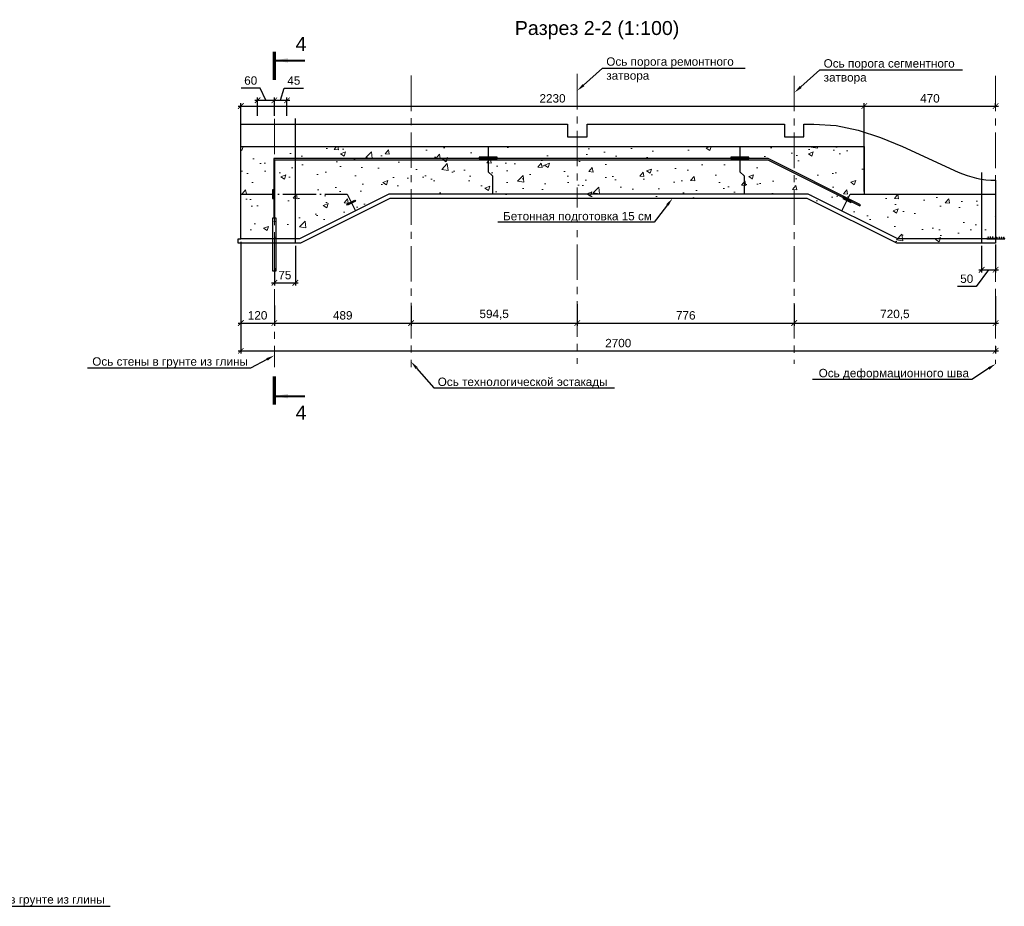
# Model space of a CAD drawing. Header units: millimetres. Extents: x 455957 to 840819, y 463079 to 618741.
# Tile 5 of 13: x 493574 to 528796, y 464503 to 496208. Entities that reach past the tile are written whole.
import ezdxf
from ezdxf import colors
from ezdxf.entities.mleader import LeaderData, LeaderLine
from ezdxf.enums import TextEntityAlignment as Align
from ezdxf.math import Vec2, Vec3

# ---------------------------------------------------------------- set-up
doc = ezdxf.new("R2010")
doc.units = ezdxf.units.MM
doc.linetypes.add('ACAD_ISO04W100', pattern=[30, 24, -3, 0, -3])
doc.linetypes.add('осевая', pattern=[50.8, 31.75, -6.35, 6.35, -6.35])
for name, color, linetype in [('00', 7, 'Continuous'), ('Оси', 1, 'осевая'), ('Размеры', 7, 'Continuous'), ('Штриховка', 7, 'Continuous')]:
    doc.layers.add(name, color=color, linetype=linetype)
for name, color, linetype, lineweight in [('Бетон', 7, 'Continuous', 50), ('ГТО-2_Размеры', 7, 'Continuous', 15), ('ГТО_Разрезы. Сечения.Узлы', 255, 'Continuous', 40), ('Отдел_Выноски(стрелка)', 7, 'Continuous', 15), ('Отдел_Заглавные надписи', 7, 'Continuous', 30), ('Шпонка', 1, 'Continuous', 50)]:
    doc.layers.add(name, color=color, linetype=linetype, lineweight=lineweight)
doc.styles.add('arial', font='arial.ttf')
doc.styles.add('аrial', font='arial.ttf')
doc.styles.add('Рогун1', font='arial.ttf')
doc.dimstyles.new('100 мм', dxfattribs={"dimscale": 100, "dimtxt": 3.5, "dimasz": 2, "dimexe": 1, "dimexo": 1, "dimgap": 1.2, "dimtad": 1, "dimdec": 0, "dimlfac": 0.1, "dimrnd": 0.0001, "dimtxsty": 'Рогун1', "dimblk": 'ARCHTICK', "dimcen": 2.5, "dimdle": 1, "dimaunit": 1, "dimadec": 1, "dimazin": 0, "dimtfac": 1, "dimtdec": 0, "dimtmove": 1, "dimatfit": 3, "dimldrblk": 'ARCHTICK', "dimfxl": 1, "dimtfill": 1, "dimarcsym": 0})
doc.dimstyles.new('hren115', dxfattribs={"dimtxt": 0.3, "dimasz": 3, "dimexe": 0.18, "dimexo": 0.0625, "dimgap": 0.1, "dimtad": 2, "dimtih": 1, "dimtoh": 1, "dimdec": 4, "dimzin": 0, "dimdsep": 46, "dimtxsty": 'arial', "dimcen": 0, "dimclrt": 256, "dimadec": 0, "dimazin": 0, "dimtfac": 1, "dimtdec": 4, "dimtofl": 0, "dimtmove": 1, "dimatfit": 0, "dimfxl": 1, "dimtolj": 1, "dimtzin": 0, "dimarcsym": 1})

# ---------------------------------------------------------------- blocks, each defined once
blk = doc.blocks.new('_ArchTick')
at = {"color": 0, "linetype": 'ByBlock', "const_width": 0.15}
blk.add_lwpolyline([(-0.5, -0.5), (0.5, 0.5)], dxfattribs=at)
blk = doc.blocks.new('*D329')
at = {"layer": 'Defpoints', "color": 0, "transparency": 16777216}
for p in [(501485, 488219), (528485, 484634), (528485, 484369)]:
    blk.add_point(p, dxfattribs=at)
at = {"layer": 'ГТО-2_Размеры', "color": 0, "lineweight": -2, "transparency": 16777216}
for p, q in [((501485, 488119), (501485, 484269)), ((501385, 484369), (528585, 484369)), ((528485, 484534), (528485, 484269))]:
    blk.add_line(p, q, dxfattribs=at)
at = {"layer": 'ГТО-2_Размеры', "color": 0, "lineweight": -2, "transparency": 16777216, "xscale": 200, "yscale": 200, "zscale": 200, "rotation": 180}
blk.add_blockref('_ArchTick', (501485, 484369), dxfattribs=at)
at = {"layer": 'ГТО-2_Размеры', "color": 0, "lineweight": -2, "transparency": 16777216, "xscale": 200, "yscale": 200, "zscale": 200}
blk.add_blockref('_ArchTick', (528485, 484369), dxfattribs=at)
at = {"layer": 'ГТО-2_Размеры', "color": 0, "transparency": 16777216, "insert": (514985, 484642), "char_height": 300, "attachment_point": 5, "style": 'Рогун1'}
blk.add_mtext('2700', dxfattribs=at)
blk = doc.blocks.new('*D330')
at = {"layer": 'Defpoints', "color": 0, "transparency": 16777216}
for p in [(528485, 493119), (528485, 492992), (523785, 489969)]:
    blk.add_point(p, dxfattribs=at)
at = {"layer": 'ГТО-2_Размеры', "color": 0, "lineweight": -2, "transparency": 16777216}
for p, q in [((523685, 493119), (528585, 493119)), ((523785, 490069), (523785, 493219)), ((528485, 493092), (528485, 493219))]:
    blk.add_line(p, q, dxfattribs=at)
at = {"layer": 'ГТО-2_Размеры', "color": 0, "lineweight": -2, "transparency": 16777216, "xscale": 200, "yscale": 200, "zscale": 200, "rotation": 180}
blk.add_blockref('_ArchTick', (523785, 493119), dxfattribs=at)
at = {"layer": 'ГТО-2_Размеры', "color": 0, "lineweight": -2, "transparency": 16777216, "xscale": 200, "yscale": 200, "zscale": 200}
blk.add_blockref('_ArchTick', (528485, 493119), dxfattribs=at)
at = {"layer": 'ГТО-2_Размеры', "color": 0, "transparency": 16777216, "insert": (526135, 493393), "char_height": 300, "attachment_point": 5, "style": 'Рогун1'}
blk.add_mtext('470', dxfattribs=at)
blk = doc.blocks.new('*D338')
at = {"layer": 'Defpoints', "color": 0, "transparency": 16777216}
for p in [(523785, 493119), (501485, 491669), (523785, 491669)]:
    blk.add_point(p, dxfattribs=at)
at = {"layer": 'ГТО-2_Размеры', "color": 0, "lineweight": -2, "transparency": 16777216}
for p, q in [((501385, 493119), (523885, 493119)), ((501485, 491769), (501485, 493219)), ((523785, 491769), (523785, 493219))]:
    blk.add_line(p, q, dxfattribs=at)
at = {"layer": 'ГТО-2_Размеры', "color": 0, "lineweight": -2, "transparency": 16777216, "xscale": 200, "yscale": 200, "zscale": 200, "rotation": 180}
blk.add_blockref('_ArchTick', (501485, 493119), dxfattribs=at)
at = {"layer": 'ГТО-2_Размеры', "color": 0, "lineweight": -2, "transparency": 16777216, "xscale": 200, "yscale": 200, "zscale": 200}
blk.add_blockref('_ArchTick', (523785, 493119), dxfattribs=at)
at = {"layer": 'ГТО-2_Размеры', "color": 0, "transparency": 16777216, "insert": (512635, 493393), "char_height": 300, "attachment_point": 5, "style": 'Рогун1'}
blk.add_mtext('2230', dxfattribs=at)
blk = doc.blocks.new('*D339')
at = {"layer": 'Defpoints', "color": 0, "transparency": 16777216}
for p in [(501485, 488369), (502685, 486090), (502685, 485361)]:
    blk.add_point(p, dxfattribs=at)
at = {"layer": 'ГТО-2_Размеры', "color": 0, "lineweight": -2, "transparency": 16777216}
for p, q in [((501485, 488269), (501485, 485261)), ((502685, 485990), (502685, 485261)), ((501385, 485361), (502785, 485361))]:
    blk.add_line(p, q, dxfattribs=at)
at = {"layer": 'ГТО-2_Размеры', "color": 0, "lineweight": -2, "transparency": 16777216, "xscale": 200, "yscale": 200, "zscale": 200, "rotation": 180}
blk.add_blockref('_ArchTick', (501485, 485361), dxfattribs=at)
at = {"layer": 'ГТО-2_Размеры', "color": 0, "lineweight": -2, "transparency": 16777216, "xscale": 200, "yscale": 200, "zscale": 200}
blk.add_blockref('_ArchTick', (502685, 485361), dxfattribs=at)
at = {"layer": 'ГТО-2_Размеры', "color": 0, "transparency": 16777216, "insert": (502085, 485634), "char_height": 300, "attachment_point": 5, "style": 'Рогун1'}
blk.add_mtext('120', dxfattribs=at)
blk = doc.blocks.new('*D340')
at = {"layer": 'Defpoints', "color": 0, "transparency": 16777216}
for p in [(507575, 486081), (502685, 485765), (507575, 485361)]:
    blk.add_point(p, dxfattribs=at)
at = {"layer": 'ГТО-2_Размеры', "color": 0, "lineweight": -2, "transparency": 16777216}
for p, q in [((507575, 485981), (507575, 485261)), ((502585, 485361), (507675, 485361)), ((502685, 485665), (502685, 485261))]:
    blk.add_line(p, q, dxfattribs=at)
at = {"layer": 'ГТО-2_Размеры', "color": 0, "lineweight": -2, "transparency": 16777216, "xscale": 200, "yscale": 200, "zscale": 200, "rotation": 180}
blk.add_blockref('_ArchTick', (502685, 485361), dxfattribs=at)
at = {"layer": 'ГТО-2_Размеры', "color": 0, "lineweight": -2, "transparency": 16777216, "xscale": 200, "yscale": 200, "zscale": 200}
blk.add_blockref('_ArchTick', (507575, 485361), dxfattribs=at)
at = {"layer": 'ГТО-2_Размеры', "color": 0, "transparency": 16777216, "insert": (505130, 485634), "char_height": 300, "attachment_point": 5, "style": 'Рогун1'}
blk.add_mtext('489', dxfattribs=at)
blk = doc.blocks.new('*D341')
at = {"layer": 'Defpoints', "color": 0, "transparency": 16777216}
for p in [(507575, 486081), (513520, 485908), (513520, 485360)]:
    blk.add_point(p, dxfattribs=at)
at = {"layer": 'ГТО-2_Размеры', "color": 0, "lineweight": -2, "transparency": 16777216}
for p, q in [((507575, 485981), (507575, 485260)), ((513520, 485808), (513520, 485260)), ((507475, 485360), (513620, 485360))]:
    blk.add_line(p, q, dxfattribs=at)
at = {"layer": 'ГТО-2_Размеры', "color": 0, "lineweight": -2, "transparency": 16777216, "xscale": 200, "yscale": 200, "zscale": 200, "rotation": 180}
blk.add_blockref('_ArchTick', (507575, 485360), dxfattribs=at)
at = {"layer": 'ГТО-2_Размеры', "color": 0, "lineweight": -2, "transparency": 16777216, "xscale": 200, "yscale": 200, "zscale": 200}
blk.add_blockref('_ArchTick', (513520, 485360), dxfattribs=at)
at = {"layer": 'ГТО-2_Размеры', "color": 0, "transparency": 16777216, "insert": (510547, 485660), "char_height": 300, "attachment_point": 5, "style": 'Рогун1'}
blk.add_mtext('594,5', dxfattribs=at)
blk = doc.blocks.new('к шпонке')
at = {"color": 6, "linetype": 'Continuous', "lineweight": 30, "ltscale": 2}
for p, q in [((62947, -62062), (62947, -61782)), ((62947, -61782), (63027, -61872)), ((63029, -61972), (62947, -62062)), ((63027, -61872), (63445, -61872)), ((63029, -61972), (63445, -61972))]:
    blk.add_line(p, q, dxfattribs=at)
blk = doc.blocks.new('шпонка ДО320')
at = {"lineweight": 25}
h = blk.add_hatch(color=1, dxfattribs=at)
h.dxf.hatch_style = 1
h.paths.add_polyline_path([(63027, -63752), (63547, -63752), (63547, -64192), (63027, -64192)], flags=16)
h.paths.add_polyline_path([(63547, -67180), (63547, -60779), (63368, -60779), (63368, -60879), (63467, -60879), (63467, -61129), (63049, -61129), (62968, -61039), (62969, -61319), (63051, -61229), (63467, -61229), (63467, -61929), (63049, -61929), (62968, -61839), (62969, -62119), (63051, -62029), (63467, -62029), (63467, -62729), (63049, -62729), (62968, -62639), (62969, -62919), (63051, -62829), (63467, -62829), (63467, -63672), (62947, -63672), (62947, -64272), (63467, -64272), (63467, -65114), (63051, -65114), (62969, -65024), (62968, -65304), (63049, -65214), (63467, -65214), (63467, -65914), (63051, -65914), (62969, -65824), (62968, -66104), (63049, -66014), (63467, -66014), (63467, -66714), (63051, -66714), (62969, -66624), (62968, -66904), (63049, -66814), (63467, -66814), (63467, -67079), (63368, -67079), (63368, -67179)])
at = {"layer": 'Шпонка', "color": 1, "linetype": 'Continuous', "lineweight": 25, "ltscale": 2}
for p, q in [((63368, -60879), (63368, -60779)), ((63547, -60779), (63368, -60779)), ((63368, -60879), (63467, -60879)), ((63467, -61129), (63467, -60879)), ((63467, -61929), (63467, -61229)), ((63467, -62729), (63467, -62029)), ((63467, -63672), (63467, -62829)), ((63547, -67180), (63547, -60779)), ((62947, -64272), (62947, -63672)), ((62947, -63672), (63467, -63672)), ((62947, -64272), (63467, -64272)), ((63027, -64192), (63027, -63752)), ((63027, -63752), (63547, -63752)), ((63027, -64192), (63547, -64192)), ((63467, -65114), (63467, -64272)), ((63467, -65914), (63467, -65214)), ((63467, -66714), (63467, -66014)), ((63467, -67079), (63467, -66814)), ((63368, -67079), (63467, -67079)), ((63368, -67079), (63368, -67179)), ((63547, -67180), (63368, -67179))]:
    blk.add_line(p, q, dxfattribs=at)
at = {"layer": 'Шпонка', "color": 1, "lineweight": 25}
for p in [(21, 742), (21, -58), (21, -858)]:
    blk.add_blockref('к шпонке', p, dxfattribs=at)
at = {"layer": 'Шпонка', "color": 1, "lineweight": 25, "xscale": -1, "rotation": 180}
for p in [(21, -127085), (21, -127885), (21, -128685)]:
    blk.add_blockref('к шпонке', p, dxfattribs=at)
blk = doc.blocks.new('*D333')
at = {"layer": 'Defpoints', "color": 0, "transparency": 16777216}
for p in [(513520, 486139), (521280, 486119), (521280, 485360)]:
    blk.add_point(p, dxfattribs=at)
at = {"layer": 'ГТО-2_Размеры', "color": 0, "lineweight": -2, "transparency": 16777216}
for p, q in [((513520, 486039), (513520, 485260)), ((521280, 486019), (521280, 485260)), ((513420, 485360), (521380, 485360))]:
    blk.add_line(p, q, dxfattribs=at)
at = {"layer": 'ГТО-2_Размеры', "color": 0, "lineweight": -2, "transparency": 16777216, "xscale": 200, "yscale": 200, "zscale": 200, "rotation": 180}
blk.add_blockref('_ArchTick', (513520, 485360), dxfattribs=at)
at = {"layer": 'ГТО-2_Размеры', "color": 0, "lineweight": -2, "transparency": 16777216, "xscale": 200, "yscale": 200, "zscale": 200}
blk.add_blockref('_ArchTick', (521280, 485360), dxfattribs=at)
at = {"layer": 'ГТО-2_Размеры', "color": 0, "transparency": 16777216, "insert": (517400, 485633), "char_height": 300, "attachment_point": 5, "style": 'Рогун1'}
blk.add_mtext('776', dxfattribs=at)
blk = doc.blocks.new('*D334')
at = {"layer": 'Defpoints', "color": 0, "transparency": 16777216}
for p in [(528485, 486427), (521280, 485869), (528485, 485359)]:
    blk.add_point(p, dxfattribs=at)
at = {"layer": 'ГТО-2_Размеры', "color": 0, "lineweight": -2, "transparency": 16777216}
for p, q in [((528485, 486327), (528485, 485259)), ((521280, 485769), (521280, 485259)), ((521180, 485359), (528585, 485359))]:
    blk.add_line(p, q, dxfattribs=at)
at = {"layer": 'ГТО-2_Размеры', "color": 0, "lineweight": -2, "transparency": 16777216, "xscale": 200, "yscale": 200, "zscale": 200, "rotation": 180}
blk.add_blockref('_ArchTick', (521280, 485359), dxfattribs=at)
at = {"layer": 'ГТО-2_Размеры', "color": 0, "lineweight": -2, "transparency": 16777216, "xscale": 200, "yscale": 200, "zscale": 200}
blk.add_blockref('_ArchTick', (528485, 485359), dxfattribs=at)
at = {"layer": 'ГТО-2_Размеры', "color": 0, "transparency": 16777216, "insert": (524882, 485659), "char_height": 300, "attachment_point": 5, "style": 'Рогун1'}
blk.add_mtext('720,5', dxfattribs=at)
blk = doc.blocks.new('*D351')
at = {"layer": 'Defpoints', "color": 0, "transparency": 16777216}
for p in [(503135, 493325), (502685, 492669), (503135, 492674)]:
    blk.add_point(p, dxfattribs=at)
at = {"layer": 'ГТО-2_Размеры', "color": 0, "lineweight": -2, "transparency": 16777216}
for p, q in [((502910, 493325), (503039, 493758)), ((503039, 493758), (503723, 493758)), ((502585, 493325), (503235, 493325)), ((502685, 492769), (502685, 493425)), ((503135, 492774), (503135, 493425))]:
    blk.add_line(p, q, dxfattribs=at)
at = {"layer": 'ГТО-2_Размеры', "color": 0, "lineweight": -2, "transparency": 16777216, "xscale": 200, "yscale": 200, "zscale": 200, "rotation": 180}
blk.add_blockref('_ArchTick', (502685, 493325), dxfattribs=at)
at = {"layer": 'ГТО-2_Размеры', "color": 0, "lineweight": -2, "transparency": 16777216, "xscale": 200, "yscale": 200, "zscale": 200}
blk.add_blockref('_ArchTick', (503135, 493325), dxfattribs=at)
at = {"layer": 'ГТО-2_Размеры', "color": 0, "transparency": 16777216, "insert": (503381, 494030), "char_height": 300, "attachment_point": 5, "style": 'Рогун1'}
blk.add_mtext('45', dxfattribs=at)
blk = doc.blocks.new('*D352')
at = {"layer": 'Defpoints', "color": 0, "transparency": 16777216}
for p in [(503435, 488219), (502685, 487421), (503435, 486801)]:
    blk.add_point(p, dxfattribs=at)
at = {"layer": 'ГТО-2_Размеры', "color": 0, "lineweight": -2, "transparency": 16777216}
for p, q in [((503435, 488119), (503435, 486701)), ((502685, 487321), (502685, 486701)), ((502585, 486801), (503535, 486801))]:
    blk.add_line(p, q, dxfattribs=at)
at = {"layer": 'ГТО-2_Размеры', "color": 0, "lineweight": -2, "transparency": 16777216, "xscale": 200, "yscale": 200, "zscale": 200, "rotation": 180}
blk.add_blockref('_ArchTick', (502685, 486801), dxfattribs=at)
at = {"layer": 'ГТО-2_Размеры', "color": 0, "lineweight": -2, "transparency": 16777216, "xscale": 200, "yscale": 200, "zscale": 200}
blk.add_blockref('_ArchTick', (503435, 486801), dxfattribs=at)
at = {"layer": 'ГТО-2_Размеры', "color": 0, "transparency": 16777216, "insert": (503060, 487074), "char_height": 300, "attachment_point": 5, "style": 'Рогун1'}
blk.add_mtext('75', dxfattribs=at)
blk = doc.blocks.new('*D354')
at = {"layer": 'Defpoints', "color": 0, "transparency": 16777216}
for p in [(527985, 488219), (528485, 488273), (528485, 487265)]:
    blk.add_point(p, dxfattribs=at)
at = {"layer": 'ГТО-2_Размеры', "color": 0, "lineweight": -2, "transparency": 16777216}
for p, q in [((527985, 488119), (527985, 487165)), ((528485, 488173), (528485, 487165)), ((528235, 487265), (527787, 486671)), ((527885, 487265), (528585, 487265)), ((527787, 486671), (527118, 486671))]:
    blk.add_line(p, q, dxfattribs=at)
at = {"layer": 'ГТО-2_Размеры', "color": 0, "lineweight": -2, "transparency": 16777216, "xscale": 200, "yscale": 200, "zscale": 200, "rotation": 180}
blk.add_blockref('_ArchTick', (527985, 487265), dxfattribs=at)
at = {"layer": 'ГТО-2_Размеры', "color": 0, "lineweight": -2, "transparency": 16777216, "xscale": 200, "yscale": 200, "zscale": 200}
blk.add_blockref('_ArchTick', (528485, 487265), dxfattribs=at)
at = {"layer": 'ГТО-2_Размеры', "color": 0, "transparency": 16777216, "insert": (527452, 486944), "char_height": 300, "attachment_point": 5, "style": 'Рогун1'}
blk.add_mtext('50', dxfattribs=at)
blk = doc.blocks.new('*D423')
at = {"layer": 'Defpoints', "color": 0, "transparency": 16777216}
for p in [(502685, 493325), (502085, 492669), (502685, 492669)]:
    blk.add_point(p, dxfattribs=at)
at = {"layer": 'ГТО-2_Размеры', "color": 0, "lineweight": -2, "transparency": 16777216}
for p, q in [((502174, 493758), (501503, 493758)), ((502385, 493325), (502174, 493758)), ((501985, 493325), (502785, 493325)), ((502085, 492769), (502085, 493425)), ((502685, 492769), (502685, 493425))]:
    blk.add_line(p, q, dxfattribs=at)
at = {"layer": 'ГТО-2_Размеры', "color": 0, "lineweight": -2, "transparency": 16777216, "xscale": 200, "yscale": 200, "zscale": 200, "rotation": 180}
blk.add_blockref('_ArchTick', (502085, 493325), dxfattribs=at)
at = {"layer": 'ГТО-2_Размеры', "color": 0, "lineweight": -2, "transparency": 16777216, "xscale": 200, "yscale": 200, "zscale": 200}
blk.add_blockref('_ArchTick', (502685, 493325), dxfattribs=at)
at = {"layer": 'ГТО-2_Размеры', "color": 0, "transparency": 16777216, "insert": (501839, 494031), "char_height": 300, "attachment_point": 5, "style": 'Рогун1'}
blk.add_mtext('60', dxfattribs=at)
blk = doc.blocks.new('*U353')
at = {"color": 7, "lineweight": 70, "ltscale": 100}
for p, q in [((0, 121.11), (0, 111.11)), ((0, 5.03), (0, -4.97))]:
    blk.add_line(p, q, dxfattribs=at)
at = {"ltscale": 100, "style": 'аrial', "flags": 8}
for tag, height, p in [('W', 5, (9.6, 124.01)), ('W1', 3.5, (16.84, 86.66)), ('M', 5, (9.6, -7.87))]:
    blk.add_attdef(tag, text='', height=height, dxfattribs=at).set_placement(p, align=Align.MIDDLE)
at = {"color": 7, "ltscale": 100}
for points in [[(0, 118.11), (11, 118.11)], [(0, -1.97), (11, -1.97)]]:
    blk.add_leader(points, dimstyle='hren115', override={"dimasz": 5, "dimgap": 0.1, "dimtad": 0, "dimfxl": 1.25, "dimtfillclr": 256}, dxfattribs=at)

msp = doc.modelspace()

# ---------------------------------------------------------------- hatches: boundary and pattern name
at = {"layer": 'Штриховка', "lineweight": 13}
h = msp.add_hatch(dxfattribs=at)
h.set_pattern_fill('AR-CONC', color=256, scale=10, style=0)
h.set_pattern_definition([(50, (-23183.4, 302798), (1821.8467, -159.391), [190.5, -2095.5]), (355, (-23183.4, 302798), (-352.434, 1910.5685), [152.4, -1676.406]), (100.45144, (-23031.6, 302784.6), (1469.4125, 1751.1775), [161.9, -1780.9024]), (46.1842, (-23183.4, 303306), (2710.79, -420.423), [285.75, -3143.25]), (96.63556, (-22957.5, 303271), (2374.041, 2474.261), [242.85, -2671.356]), (351.18415, (-23183.4, 303306), (2374.041, 2474.261), [228.6, -2514.597]), (21, (-22929.4, 303179), (1516.144, -1022.652), [190.5, -2095.5]), (326, (-22929.4, 303179), (618.02, 1841.8797), [152.4, -1676.4]), (71.45144, (-22803, 303093.7), (2134.164, 819.2277), [161.9, -1780.8994]), (37.5, (-23183.4, 302797.9), (30.886, 845.5504), [0, -1656.08, 0, -1701.8, 0, -1682.75]), (7.5, (-23183.4, 302797.9), (668.1966, 1001.8057), [0, -970.28, 0, -1617.98, 0, -641.35]), (327.5, (-23749.85, 302797.9), (1355.90595, -57.28744), [0, -635, 0, -1981.2, 0, -2628.9]), (317.5, (-24003.8, 302797.9), (1481.2918, 254.265), [0, -825.5, 0, -1315.72, 0, -1866.9])])
h.paths.add_polyline_path([(528484.5034718, 489968.7937633), (523784.5034718, 489968.7937633), (523784.5034718, 491668.7937633), (501484.5034718, 491668.7937633), (501484.5034718, 488218.7937633), (503619.9136684, 488218.7937633), (506819.9136684, 489818.7937633), (521749.0932752, 489818.7937633), (524949.0932752, 488218.7937633), (528484.5034718, 488218.7937633)])

# ---------------------------------------------------------------- linework, layer by layer
at = {"lineweight": 30}
for points in [[(503434.5034718, 492673.9008584), (503434.5034718, 488218.7937633)], [(527984.5034718, 490743.4407021), (527984.5034718, 488218.7937633)]]:
    msp.add_lwpolyline(points, dxfattribs=at)
at = {"color": 4, "linetype": 'ACAD_ISO04W100', "lineweight": 25, "ltscale": 50}
for points in [[(510334.5034718, 491668.7870631), (510334.5034718, 490768.7870631), (510484.5034718, 490618.7870631), (510484.5034718, 489968.7870631)], [(519334.5034718, 491668.7870631), (519334.5034718, 490768.7870631), (519484.5034718, 490618.7870631), (519484.5034718, 489968.7870631)], [(501484.5034718, 489968.7937633), (505284.5034718, 489968.7937633), (505584.5034718, 489368.7937633)], [(522984.5034718, 489368.7937633), (523284.5034718, 489968.7937633), (523784.5034718, 489968.7937633)]]:
    msp.add_lwpolyline(points, dxfattribs=at)
at = {"color": 6, "lineweight": 25}
for points in [[(523651.6532335, 489585.0592979), (520344.1843028, 491238.7937633), (502664.5034718, 491238.7937633), (502664.5034718, 489118.7937633), (502704.5034718, 489118.7937633), (502704.5034718, 491198.7937633), (520334.7415837, 491198.7937633), (523633.7646897, 489549.2822103)], [(510654.5034718, 491291.0320171), (510014.5034718, 491291.0320171), (510014.5034718, 491238.7937633), (510654.5034718, 491238.7937633)], [(519654.5034718, 491291.0320171), (519014.5034718, 491291.0320171), (519014.5034718, 491238.7937633), (519654.5034718, 491238.7937633)], [(502664.4994567, 489808.7940046), (502664.5074869, 490128.7940046), (502612.2692331, 490128.7940046), (502612.2612029, 489808.7940046)], [(505586.5560942, 489722.4593946), (505300.3393931, 489579.3510441), (505282.4508492, 489615.1281317), (505568.6675504, 489758.2364823)], [(523025.5541998, 489808.6660957), (523311.7709009, 489665.5577451), (523329.6594447, 489701.3348328), (523043.4427436, 489844.4431833)]]:
    msp.add_lwpolyline(points, close=True, dxfattribs=at)
at = {"color": 3, "lineweight": 25}
msp.add_lwpolyline([(528484.5034718, 488368.7937633), (528484.5034718, 488218.7937633), (524949.0932752, 488218.7937633), (521749.0932752, 489818.7937633), (506819.9136684, 489818.7937633), (503619.9136684, 488218.7937633), (502684.5034718, 488218.7937633), (501384.5034718, 488218.7937633), (501384.5034718, 488368.7937633), (501484.5034718, 488368.7937633)], dxfattribs=at)
at = {"color": 1, "lineweight": 25, "ltscale": 100}
msp.add_lwpolyline([(502634.5034718, 489118.7937633), (502734.5034718, 489118.7937633), (502734.5034718, 487218.7937633), (502634.5034718, 487218.7937633)], close=True, dxfattribs=at)
at = {"layer": 'Бетон', "color": 2, "lineweight": 25, "ltscale": 10}
msp.add_lwpolyline([(523784.5034718, 491668.7937633), (523784.5034718, 489968.7937633), (528484.5034718, 489968.7937633), (528484.5034718, 488368.7937633), (524984.5034718, 488368.7937633), (521784.5034718, 489968.7937633), (506784.5034718, 489968.7937633), (503584.5034718, 488368.7937633), (502684.5034718, 488368.7937633), (501484.5034718, 488368.7937633), (501484.5034718, 491668.7937633)], close=True, dxfattribs=at)
at = {"layer": 'Оси', "linetype": 'осевая', "lineweight": 15, "ltscale": 40}
for points in [[(507574.5034718, 494210.0615446), (507574.5034718, 483776.7511223)], [(513519.5034718, 494269.8109477), (513519.5034718, 483900.2889093)], [(521279.5034718, 494203.9751271), (521279.5034718, 483900.2889093)], [(528484.5034718, 494202.7251271), (528484.5034718, 483899.0389093)], [(502684.5034718, 492668.6651067), (502684.5034718, 483776.7511223)]]:
    msp.add_lwpolyline(points, dxfattribs=at)
at = {"layer": 'Размеры'}
msp.add_lwpolyline([(501484.5034718, 491668.7937633), (501484.5034718, 492468.7937633), (513169.5034718, 492468.7937633), (513169.5034718, 492018.7849637), (513869.5034718, 492018.7849637), (513869.5034718, 492468.7937633), (520929.5034718, 492468.7937633), (520929.5034718, 492018.7849637), (521629.5034718, 492018.7849637), (521629.5034718, 492468.7937633), (521984.5034718, 492468.7937633), (522781.8198829, 492421.2217103), (523573.8198829, 492254.9017103), (524365.8198829, 491993.5417103), (525157.8198829, 491676.7417103), (527147.2055255, 490761.6243147, 0.1082040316), (528484.5034718, 490468.7937633), (528484.5034718, 489968.7937633)], format="xyb", dxfattribs=at)

# ---------------------------------------------------------------- block references
at = {"layer": 'ГТО_Разрезы. Сечения.Узлы', "color": 18, "true_color": 0x000000}
ref = msp.add_blockref('*U353', (502677.4011314, 482942.0853667), dxfattribs=dict(at, xscale=100, yscale=100, zscale=100))
ref.add_attrib('W', '4', dxfattribs={"layer": '00', "color": 0, "ltscale": 100, "height": 500, "style": 'аrial', "flags": 8}).set_placement((503637.4011314, 495343.1370439), align=Align.MIDDLE)
ref.add_attrib('M', '4', dxfattribs={"layer": '00', "color": 0, "ltscale": 100, "height": 500, "style": 'аrial', "flags": 8}).set_placement((503637.4011314, 482155.3595629), align=Align.MIDDLE)
at = {"layer": 'Шпонка', "xscale": 0.1, "yscale": 0.1, "zscale": 0.1, "rotation": 270}
msp.add_blockref('шпонка ДО320', (534894.492303, 494723.4817297), dxfattribs=at)

# ---------------------------------------------------------------- texts
at = {"layer": 'Отдел_Заглавные надписи', "insert": (514227.9503193, 495835.2481698), "char_height": 500, "width": 7857.108176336, "attachment_point": 5, "style": 'arial'}
msp.add_mtext('Разрез 2-2 (1:100)', dxfattribs=at)

# ---------------------------------------------------------------- dimensions: what is measured, and where the dimension line sits
at = {"layer": 'ГТО-2_Размеры'}
for base, p1, p2, picture, middle in [((502684.5034718, 493324.9860352), (502084.5034718, 492668.6651067), (502684.5034718, 492668.6651067), '*D423', (502053.7562425, 493757.5440161)), ((503134.5034718, 493324.9860352), (502684.5034718, 492668.6651067), (503134.5034718, 492674.2192454), '*D351', (503159.2708661, 493757.5440161)), ((503434.5034718, 486801.2818532), (502684.5034718, 487420.6113462), (503434.5034718, 488218.7937633), '*D352', (503059.5034718, 486801.2818532)), ((528484.5034718, 487264.7775936), (527984.5034718, 488218.7937633), (528484.5034718, 488273.1328457), '*D354', (527666.8172424, 486671.059053))]:
    dim = msp.add_linear_dim(base=base, p1=p1, p2=p2, dimstyle='100 мм', override={"dimtxt": 3, "dimdec": 6, "dimtfill": 0}, dxfattribs=at)
    dim.commit()
    dim.dimension.update_dxf_attribs({"geometry": picture, "text_midpoint": middle, "dimtype": 160})
for base, p1, p2, picture, middle in [((523784.503471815, 493119.4071009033), (501484.503471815, 491668.7937632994), (523784.503471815, 491668.7937632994), '*D338', (512634.503471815, 493392.6813164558)), ((528484.5034718, 493119.4071009), (523784.5034718, 489968.7937633), (528484.5034718, 492992.4414899), '*D330', (526134.5034718, 493392.5789972)), ((502684.5034718, 485361.1874535), (501484.5034718, 488368.7937633), (502684.5034718, 486089.9499048), '*D339', (502084.5034718, 485634.3593498)), ((528484.503471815, 484368.7937632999), (501484.503471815, 488218.7937632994), (528484.503471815, 484633.7229589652), '*D329', (514984.503471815, 484641.9656596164)), ((528484.503471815, 485358.6874535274), (521279.503471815, 485868.9311830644), (528484.503471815, 486427.4774479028), '*D334', (524882.003471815, 485658.9739473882)), ((507574.5034718, 485361.1874535), (502684.5034718, 485764.7896706), (507574.5034718, 486080.996324), '*D340', (505129.5034718, 485634.3593498)), ((513519.503471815, 485359.9374535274), (507574.503471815, 486080.9963239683), (513519.503471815, 485907.8434734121), '*D341', (510547.003471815, 485660.2239473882)), ((521279.503471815, 485359.9374535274), (513519.503471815, 486138.7139408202), (521279.503471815, 486119.0385171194), '*D333', (517399.503471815, 485633.1093498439))]:
    dim = msp.add_linear_dim(base=base, p1=p1, p2=p2, dimstyle='100 мм', override={"dimtxt": 3, "dimdec": 6, "dimtfill": 0}, dxfattribs=at)
    dim.commit()
    dim.dimension.update_dxf_attribs({"geometry": picture, "text_midpoint": middle})

# ---------------------------------------------------------------- leaders
at = {"layer": 'Отдел_Выноски(стрелка)'}
ml = msp.add_multileader_mtext('Standard', dxfattribs=at)
ml.set_content('Ось порога ремонтного затвора', color=256, style='arial')
ml.set_leader_properties()
ml.build(insert=Vec2(0, 0))
ml.multileader.update_dxf_attribs({"text_left_attachment_type": 6, "text_right_attachment_type": 6, "dogleg_length": 136.6171409, "arrow_head_size": 300})
ctx = ml.context
ctx.base_point, ctx.char_height, ctx.arrow_head_size, ctx.plane_origin = Vec3(514556.9163847, 494478.3236868), 300, 300, Vec3(516021.9820949, 510679.8802135)
ctx.left_attachment, ctx.right_attachment = 6, 6
notes = []
notes.append((ctx, [(0, (1, 1, 0), (514420.2992438, 494478.3236868), (1, 0), 136.6171409, [(0, [(513519.5034718, 493668.1585546)], 0, [])])]))
ctx.mtext.insert, ctx.mtext.width, ctx.mtext.defined_height, ctx.mtext.flow_direction = Vec3(514558.9163847, 494861.6115449), 4915.084053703, 383.2878581, 5
ml = msp.add_multileader_mtext('Standard', dxfattribs=at)
ml.set_content('Ось порога сегментного затвора', color=256, style='arial')
ml.set_leader_properties()
ml.build(insert=Vec2(0, 0))
ml.multileader.update_dxf_attribs({"text_left_attachment_type": 6, "text_right_attachment_type": 6, "dogleg_length": 136.6171409, "arrow_head_size": 300})
ctx = ml.context
ctx.base_point, ctx.char_height, ctx.arrow_head_size, ctx.plane_origin = Vec3(522331.9163847, 494412.4878663), 300, 300, Vec3(523796.9820949, 510614.0443929)
ctx.left_attachment, ctx.right_attachment = 6, 6
notes.append((ctx, [(0, (1, 1, 0), (522195.2992438, 494412.4878663), (1, 0), 136.6171409, [(0, [(521289.5034718, 493602.3227341)], 0, [])])]))
ctx.mtext.insert, ctx.mtext.width, ctx.mtext.defined_height, ctx.mtext.flow_direction = Vec3(522333.9163847, 494795.7757244), 4915.084053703, 383.2878581, 5
ml = msp.add_multileader_mtext('Standard', dxfattribs=at)
ml.set_content('Ось стены в грунте из глины', color=256, style='arial')
ml.set_leader_properties()
ml.build(insert=Vec2(0, 0))
ml.multileader.update_dxf_attribs({"text_left_attachment_type": 6, "text_right_attachment_type": 6, "dogleg_length": 136.6171409, "arrow_head_size": 300})
ctx = ml.context
ctx.base_point, ctx.char_height, ctx.arrow_head_size, ctx.plane_origin = Vec3(496168.8031281, 483747.4267261), 300, 300, Vec3(497800.7392109, 501925.2332312)
ctx.left_attachment, ctx.right_attachment = 6, 6
notes.append((ctx, [(1, (1, 1, 0), (501827.7013058, 483747.4267261), (-1, 0), 136.6171409, [(0, [(502684.5034718, 484201.1744017)], 0, [])])]))
ctx.mtext.insert, ctx.mtext.width, ctx.mtext.defined_height, ctx.mtext.flow_direction = Vec3(496170.8031281, 484135.6259076), 5632.309506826, 383.2878581, 5
ml = msp.add_multileader_mtext('Standard', dxfattribs=at)
ml.set_content('Ось технологической эстакады', color=256, style='arial')
ml.set_leader_properties()
ml.build(insert=Vec2(0, 0))
ml.multileader.update_dxf_attribs({"text_left_attachment_type": 6, "text_right_attachment_type": 6, "dogleg_length": 136.6171409, "arrow_head_size": 300})
ctx = ml.context
ctx.base_point, ctx.char_height, ctx.arrow_head_size, ctx.plane_origin = Vec3(508526.8438004, 483047.7708364), 300, 300, Vec3(504049.7122691, 510711.0057145)
ctx.left_attachment, ctx.right_attachment = 6, 6
notes.append((ctx, [(0, (1, 1, 0), (508390.2266595, 483047.7708364), (1, 0), 136.6171409, [(0, [(507574.5034718, 483976.9820154)], 0, [])])]))
ctx.mtext.insert, ctx.mtext.width, ctx.mtext.defined_height, ctx.mtext.flow_direction = Vec3(508528.8438004, 483409.3670164), 6264.392425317, 383.2878581, 5
ml = msp.add_multileader_mtext('Standard', dxfattribs=at)
ml.set_content('Ось деформационного шва', color=256, style='arial')
ml.set_leader_properties()
ml.build(insert=Vec2(0, 0))
ml.multileader.update_dxf_attribs({"text_left_attachment_type": 6, "text_right_attachment_type": 6, "dogleg_length": 136.6171409, "arrow_head_size": 300})
ctx = ml.context
ctx.base_point, ctx.char_height, ctx.arrow_head_size, ctx.plane_origin = Vec3(522154.0394509, 483338.4365609), 300, 300, Vec3(523607.3261476, 501232.1758462)
ctx.left_attachment, ctx.right_attachment = 6, 6
notes.append((ctx, [(1, (1, 1, 0), (527634.2882426, 483338.4365609), (-1, 0), 136.6171409, [(0, [(528484.5034718, 483899.0389093)], 0, [])])]))
ctx.mtext.insert, ctx.mtext.width, ctx.mtext.defined_height, ctx.mtext.flow_direction = Vec3(522156.0394509, 483721.724419), 5632.309506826, 383.2878581, 5
ml = msp.add_multileader_mtext('Standard', dxfattribs=at)
ml.set_content('Ось стены в грунте из глины', color=256, style='arial')
ml.set_leader_properties()
ml.build(insert=Vec2(0, 0))
ml.multileader.update_dxf_attribs({"text_left_attachment_type": 6, "text_right_attachment_type": 6, "dogleg_length": 136.6171409, "arrow_head_size": 300})
ctx = ml.context
ctx.base_point, ctx.char_height, ctx.arrow_head_size, ctx.plane_origin = Vec3(491045.2445373, 464510.4838316), 300, 300, Vec3(495487.0740128, 472349.0526716)
ctx.left_attachment, ctx.right_attachment = 6, 6
notes.append((ctx, [(1, (1, 1, 0), (490908.6273963, 464510.4838316), (1, 0), 136.6171409, [(0, [(490603.3097519, 465680.67785)], 0, [])])]))
ctx.mtext.insert, ctx.mtext.width, ctx.mtext.defined_height, ctx.mtext.flow_direction = Vec3(491047.2445373, 464898.683013), 5727.450865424, 383.2878581, 5
for ctx, leaders in notes:
    for number, flags, end, landing, length, lines in leaders:
        leader = LeaderData()
        leader.index, (leader.has_last_leader_line, leader.has_dogleg_vector, leader.attachment_direction) = number, flags
        leader.last_leader_point, leader.dogleg_vector, leader.dogleg_length = Vec3(end), Vec3(landing), length
        for number, points, colour, breaks in lines:
            line = LeaderLine()
            line.index, line.vertices, line.color, line.breaks = number, Vec3.list(points), colors.encode_raw_color(colour), breaks
            leader.lines.append(line)
        ctx.leaders.append(leader)

# ---------------------------------------------------------------- next in the draw order: leaders
ml = msp.add_multileader_mtext('Standard', dxfattribs=at)
ml.set_content('Бетонная подготовка 15 см', color=256, style='arial')
ml.set_leader_properties()
ml.build(insert=Vec2(0, 0))
ml.multileader.update_dxf_attribs({"text_left_attachment_type": 6, "text_right_attachment_type": 6, "dogleg_length": 136.6171409, "arrow_head_size": 300})
ctx = ml.context
ctx.base_point, ctx.char_height, ctx.arrow_head_size, ctx.plane_origin = Vec3(510864.3754886, 488971.98493), 300, 300, Vec3(512239.0810121, 496248.3599779)
ctx.left_attachment, ctx.right_attachment = 6, 6
notes = []
notes.append((ctx, [(1, (1, 1, 0), (516266.043107, 488971.98493), (-1, 0), 136.6171409, [(0, [(516928.4454161, 489818.7937633)], 0, [])])]))
ctx.mtext.insert, ctx.mtext.width, ctx.mtext.defined_height, ctx.mtext.flow_direction = Vec3(510866.3754886, 489333.5811101), 5394.542015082, 383.2878581, 5
ctx.mtext.has_bg_fill, ctx.mtext.bg_color, ctx.mtext.bg_scale_factor, ctx.mtext.bg_transparency, ctx.mtext.use_window_bg_color = 1, -1027028792, 1.5, 0, 1
for ctx, leaders in notes:
    for number, flags, end, landing, length, lines in leaders:
        leader = LeaderData()
        leader.index, (leader.has_last_leader_line, leader.has_dogleg_vector, leader.attachment_direction) = number, flags
        leader.last_leader_point, leader.dogleg_vector, leader.dogleg_length = Vec3(end), Vec3(landing), length
        for number, points, colour, breaks in lines:
            line = LeaderLine()
            line.index, line.vertices, line.color, line.breaks = number, Vec3.list(points), colors.encode_raw_color(colour), breaks
            leader.lines.append(line)
        ctx.leaders.append(leader)

doc.saveas('drawing.dxf')
